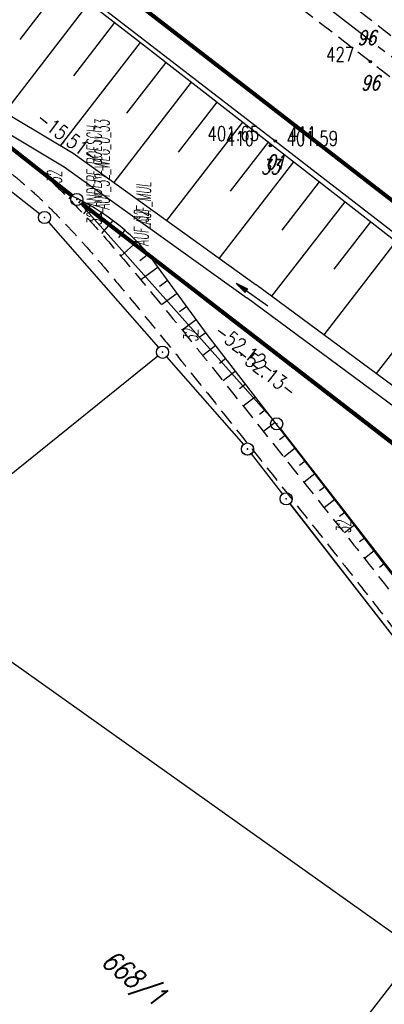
# Model space of a CAD drawing. Extents: x 448814 to 449970, y 436659 to 437685.
# Tile 123 of 132: x 449608 to 449653, y 436884 to 437005. Entities that reach past the tile are written whole.
import ezdxf
from ezdxf.enums import TextEntityAlignment as Align

# ---------------------------------------------------------------- set-up
doc = ezdxf.new("R2010")
doc.units = 0
doc.header["$LTSCALE"] = 2
doc.header["$MEASUREMENT"] = 0
for name, pattern in [('ACHSE', [5.5, 4, -0.5, 0.5, -0.5]), ('AUSGEZOGEN', [0]), ('GESTRICH-X2', [1.5, 1, -0.5])]:
    doc.linetypes.add(name, pattern=pattern)
doc.layers.get('0').update_dxf_attribs({"linetype": 'AUSGEZOGEN'})
for name, color, linetype in [('213-ABSTAND', 8, 'AUSGEZOGEN'), ('213-GRENZL-BAB', 7, 'AUSGEZOGEN'), ('213_FLSTNR', 8, 'AUSGEZOGEN'), ('213_GRENZL', 8, 'AUSGEZOGEN'), ('213_GRENZP', 8, 'AUSGEZOGEN'), ('213GRENZP-BAB', 7, 'AUSGEZOGEN'), ('214-ABSTAND', 8, 'AUSGEZOGEN'), ('214-GRENZL', 8, 'AUSGEZOGEN'), ('214-GRENZL-BAB', 7, 'AUSGEZOGEN'), ('214-GRENZP', 8, 'AUSGEZOGEN'), ('ACHSETOP', 250, 'ACHSE'), ('ANMERKUNG', 7, 'CONTINUOUS'), ('BOESCHG', 250, 'AUSGEZOGEN'), ('FBR_HOEHE', 4, 'AUSGEZOGEN'), ('FBR_PKT', 7, 'AUSGEZOGEN'), ('FBR_PKT-CODE', 30, 'AUSGEZOGEN'), ('FBR_PKT-NR', 7, 'AUSGEZOGEN'), ('FBRTOP', 250, 'AUSGEZOGEN'), ('MS-UEBERFAHRT', 250, 'GESTRICH-X2'), ('MULDE', 250, 'AUSGEZOGEN'), ('PFEILTOP', 200, 'AUSGEZOGEN'), ('Planeinteilung', 250, 'CONTINUOUS'), ('RAHMEN', 7, 'AUSGEZOGEN'), ('STRASSE', 250, 'AUSGEZOGEN'), ('STROMLTG', 4, 'AUSGEZOGEN'), ('WEG', 250, 'GESTRICH-X2')]:
    doc.layers.add(name, color=color, linetype=linetype)
doc.styles.add('ROMANS', font='romans.shx', dxfattribs={"width": 0.8})

# ---------------------------------------------------------------- blocks, each defined once
blk = doc.blocks.new('1135420')
at = {"layer": 'RAHMEN'}
blk.add_line((950, 5), (950, 415), dxfattribs=at)
blk = doc.blocks.new('PFEIL2')
at = {"color": 0}
for p, q in [((0.88, 0), (-2.4, -0.01)), ((0.88, -0.27), (0.88, 0.28)), ((0.88, 0.28), (2.43, 0.01)), ((0.91, 0.27), (0.88, 0.26)), ((0.97, 0.26), (0.88, 0.25)), ((1.02, 0.25), (0.88, 0.23)), ((1.07, 0.24), (0.88, 0.21)), ((1.13, 0.23), (0.88, 0.19)), ((1.18, 0.22), (0.88, 0.17)), ((1.24, 0.21), (0.88, 0.15)), ((1.29, 0.21), (0.88, 0.14)), ((1.34, 0.2), (0.88, 0.12)), ((1.4, 0.19), (0.88, 0.1)), ((1.45, 0.18), (0.88, 0.08)), ((1.51, 0.17), (0.88, 0.06)), ((1.56, 0.16), (0.88, 0.04)), ((1.61, 0.15), (0.88, 0.02)), ((1.67, 0.14), (0.88, 0.01)), ((1.72, 0.13), (0.88, -0.01)), ((1.78, 0.12), (0.88, -0.03)), ((1.83, 0.11), (0.88, -0.05)), ((1.88, 0.1), (0.88, -0.07)), ((1.94, 0.09), (0.88, -0.09)), ((2.05, 0.08), (0.88, -0.12)), ((1.99, 0.08), (0.88, -0.11)), ((2.1, 0.07), (0.88, -0.14)), ((2.15, 0.06), (0.88, -0.16)), ((2.21, 0.05), (0.88, -0.18)), ((2.26, 0.04), (0.88, -0.2)), ((2.32, 0.03), (0.88, -0.22)), ((2.37, 0.02), (0.88, -0.23)), ((2.42, 0.01), (0.88, -0.25)), ((2.43, 0.01), (0.88, -0.27))]:
    blk.add_line(p, q, dxfattribs=at)
blk = doc.blocks.new('GST')
at = {"color": 0}
blk.add_circle((0, 0), 0.75, dxfattribs=at)
blk.add_point((0, 0), dxfattribs=at)
blk = doc.blocks.new('PKT')
at = {"color": 0}
blk.add_circle((0, 0), 0.15, dxfattribs=at)
blk.add_point((0, 0), dxfattribs=at)

msp = doc.modelspace()

# ---------------------------------------------------------------- linework, layer by layer
at = {"layer": '213-GRENZL-BAB', "const_width": 0.5, "flags": 128}
for points in [[(449603.91, 436992.14), (449614.93, 436983.48)], [(449616.11, 436982.56), (449656.21, 436951.65)]]:
    msp.add_lwpolyline(points, dxfattribs=at)
at = {"layer": '213_GRENZL'}
for p, q in [((449599.6, 436990.21), (449610.94, 436981.26)), ((449639.68, 436955.92), (449616.02, 436982.46)), ((449612.02, 436980.24), (449625.6, 436964.76)), ((449625.51, 436963.72), (449599.8, 436943)), ((449626.59, 436963.63), (449636.08, 436952.82)), ((449637.04, 436951.67), (449640.9, 436946.7))]:
    msp.add_line(p, q, dxfattribs=at)
at = {"layer": '213_GRENZL', "flags": 128}
for points in [[(449660.72, 436928.92), (449640.64, 436954.77)], [(449637.04, 436951.67), (449640.9, 436946.7)], [(449641.82, 436945.52), (449656.87, 436926.17)]]:
    msp.add_lwpolyline(points, dxfattribs=at)
at = {"layer": '214-GRENZL'}
msp.add_line((449637.04, 436951.67), (449640.9, 436946.7), dxfattribs=at)
at = {"layer": '214-GRENZL', "flags": 128}
for points in [[(449660.7, 436928.9), (449640.64, 436954.77)], [(449656.9, 436926.18), (449641.82, 436945.52)]]:
    msp.add_lwpolyline(points, dxfattribs=at)
at = {"layer": '214-GRENZL-BAB', "const_width": 0.5, "flags": 128}
msp.add_lwpolyline([(449631.22, 436970.9), (449656.2, 436951.64)], dxfattribs=at)
at = {"layer": 'ACHSETOP', "flags": 128}
msp.add_lwpolyline([(448957.68, 437538.39), (449011.27, 437497.03), (449090.43, 437435.92), (449169.59, 437374.82), (449248.76, 437313.72), (449327.92, 437252.62), (449426.87, 437176.24), (449506.03, 437115.14), (449624.77, 437023.48), (449723.72, 436947.11), (449842.47, 436855.45), (449856.16, 436844.88)], dxfattribs=at)
at = {"layer": 'BOESCHG'}
for p, q in [((449604.36, 437017.06), (449622.99, 437002.69)), ((449608.51, 437002.78), (449613.87, 437009.73)), ((449606.61, 436993.76), (449617.04, 437007.29)), ((449615.13, 436998.27), (449620.2, 437004.85)), ((449613.49, 436989.64), (449623.37, 437002.4)), ((449621.68, 436993.68), (449626.53, 436999.94)), ((449620.11, 436985.11), (449629.68, 436997.49)), ((449628.08, 436988.88), (449632.84, 436995.03)), ((449626.61, 436980.45), (449636, 436992.57)), ((449634.47, 436984.07), (449639.15, 436990.12)), ((449633.12, 436975.78), (449642.31, 436987.66)), ((449640.87, 436979.26), (449645.46, 436985.2)), ((449614.81, 436983.5), (449614.53, 436983.12)), ((449615.95, 436982.95), (449615.72, 436982.59)), ((449617.18, 436982.27), (449616.34, 436981.25)), ((449639.6, 436971.09), (449648.62, 436982.74)), ((449618.53, 436981.44), (449618.09, 436980.81)), ((449619.97, 436980.42), (449618.54, 436978.84)), ((449647.26, 436974.45), (449651.78, 436980.29)), ((449621.45, 436979.23), (449620.66, 436978.33)), ((449622.95, 436977.83), (449620.96, 436976.03)), ((449646.03, 436966.33), (449654.93, 436977.83)), ((449624.38, 436976.29), (449623.3, 436975.46)), ((449625.56, 436974.68), (449623.41, 436973.12)), ((449626.73, 436973.06), (449625.71, 436972.32)), ((449652.49, 436961.56), (449661.25, 436972.92)), ((449627.91, 436971.45), (449625.97, 436970.03)), ((449629.09, 436969.83), (449628.17, 436969.16)), ((449630.27, 436968.22), (449628.51, 436966.93)), ((449631.45, 436966.6), (449630.61, 436965.99)), ((449632.67, 436965.01), (449631.07, 436963.78)), ((449633.89, 436963.43), (449633.11, 436962.82)), ((449635.11, 436961.85), (449633.57, 436960.65)), ((449636.34, 436960.27), (449635.58, 436959.68)), ((449637.56, 436958.68), (449636.06, 436957.53)), ((449638.78, 436957.1), (449638.05, 436956.53)), ((449640.01, 436955.52), (449638.56, 436954.4)), ((449641.23, 436953.94), (449640.52, 436953.39)), ((449642.45, 436952.36), (449641.05, 436951.27)), ((449643.68, 436950.77), (449642.99, 436950.24)), ((449644.9, 436949.19), (449643.55, 436948.15)), ((449646.12, 436947.61), (449645.46, 436947.1)), ((449647.35, 436946.03), (449646.04, 436945.02)), ((449648.57, 436944.44), (449647.93, 436943.95)), ((449649.79, 436942.86), (449648.53, 436941.9)), ((449651.01, 436941.27), (449650.39, 436940.8)), ((449652.22, 436939.68), (449651.02, 436938.77)), ((449653.44, 436938.1), (449652.85, 436937.64))]:
    msp.add_line(p, q, dxfattribs=at)
at = {"layer": 'BOESCHG', "flags": 128}
for points in [[(449419.53, 437230.76, 0.001173), (449445.97, 437209.23, 0.002458), (449457, 437200.38, 0.000187), (449506.93, 437160.75, 0.008362), (449508.07, 437159.88, 0.005057), (449519.02, 437151.95, 0.001786), (449550.35, 437129.9, 0.000745), (449580.05, 437109.22, -0.001712), (449592.95, 437100.21, -0.001015), (449607.89, 437089.64, 0.001054), (449622.28, 437079.47, 0.001181), (449638.19, 437068.32, -0.000881), (449659.54, 437053.39, -0.001307), (449660.61, 437052.63, -0.000033), (449703.43, 437022.23, -0.003532), (449712.92, 437015.39, -0.00178), (449739.15, 436996.05)], [(449624.38, 436976.29, 0.029298), (449622.09, 436978.66, 0.029298), (449619.54, 436980.74, 0.02995), (449616.7, 436982.55, 0.02995), (449613.67, 436984)]]:
    msp.add_lwpolyline(points, format="xyb", dxfattribs=at)
at = {"layer": 'BOESCHG'}
for points in [[(449622.99, 437002.69), (449662.38, 436972.04), (449686.87, 436952.97), (449702.49, 436940.72), (449718.36, 436928.5), (449737.09, 436914.11), (449758.47, 436897.61), (449777.52, 436882.84), (449797.75, 436867.39), (449817.1, 436852.3), (449835.22, 436838.32), (449845.12, 436830.57)], [(449668.5, 436918.4), (449649.63, 436943.07), (449631.61, 436966.38), (449624.38, 436976.29)]]:
    msp.add_lwpolyline(points, dxfattribs=at)
at = {"layer": 'FBRTOP', "const_width": 0.5}
msp.add_lwpolyline([(448949.13, 437527.31), (449002.72, 437485.94), (449081.88, 437424.84), (449161.04, 437363.74), (449240.2, 437302.64), (449319.36, 437241.54), (449418.31, 437165.16), (449497.47, 437104.06), (449616.22, 437012.4), (449715.17, 436936.02), (449833.91, 436844.37), (449847.61, 436833.8)], dxfattribs=at)
at = {"layer": 'FBRTOP', "flags": 128}
msp.add_lwpolyline([(449640.01, 436990.24), (449503.17, 437095.56)], dxfattribs=at)
at = {"layer": 'FBRTOP'}
msp.add_lwpolyline([(449845.73, 436831.36), (449835.44, 436839.31), (449818.09, 436852.68), (449797.43, 436868.63), (449778.5, 436883.2), (449759.3, 436898.03), (449738.1, 436914.41), (449719.13, 436929.08), (449703.7, 436941.04), (449687.64, 436953.45), (449662.73, 436972.66), (449640.01, 436990.24)], dxfattribs=at)
at = {"layer": 'MS-UEBERFAHRT', "flags": 128}
for points in [[(449574.36, 437065.02), (449592.38, 437051.03), (449611.84, 437036), (449632.56, 437020.01), (449651.27, 437005.6), (449669.61, 436991.41), (449681.3, 436982.41)], [(449571.83, 437061.77), (449587.65, 437049.57), (449607.27, 437034.4), (449628.29, 437018.14), (449651.74, 437000.04), (449671.96, 436984.45), (449678.75, 436979.19)]]:
    msp.add_lwpolyline(points, dxfattribs=at)
at = {"layer": 'MULDE'}
for points in [[(449518.31, 437131.57, 0.000017), (449527.2, 437124.67, 0.000501), (449531.83, 437121.08, 0.011441), (449534.88, 437118.84, -0.008102), (449539.28, 437115.64, -0.002687), (449548.07, 437108.95, -0.000886), (449574.57, 437088.51, -0.000836), (449603.97, 437065.66, 0.001422), (449621.26, 437052.26, 0.00075), (449624.55, 437049.73, -0.000062), (449664.3, 437019.28, -0.001002), (449685.3, 437003.12, -0.000576), (449721.72, 436974.9, -0.000576)], [(449840.13, 436824.11), (449829.72, 436832.93), (449801.03, 436854.03), (449771.99, 436874.35), (449725.13, 436907.98), (449699.45, 436926.91, 0.000146), (449699.45, 436926.91), (449671.38, 436947.58), (449637.66, 436972.52)]]:
    msp.add_lwpolyline(points, format="xyb", dxfattribs=at)
for points in [[(449592.34, 437002.77), (449594.17, 437001.22), (449615.06, 436988.73), (449637.66, 436972.52)], [(449591.05, 437001.24), (449593.01, 436999.59), (449613.96, 436987.06), (449636.48, 436970.91)], [(449838.91, 436822.52), (449828.48, 436831.36), (449799.86, 436852.4), (449770.83, 436872.72), (449723.95, 436906.37), (449698.27, 436925.3), (449670.19, 436945.97), (449636.48, 436970.91)]]:
    msp.add_lwpolyline(points, dxfattribs=at)
at = {"layer": 'STRASSE'}
for points in [[(449362.46, 437286.84, 0.003129), (449378.39, 437273.8, 0.000219), (449408.94, 437249.11, 0.000389), (449426.16, 437235.24, 0.000199), (449436.47, 437226.95, 0.000081), (449461.92, 437206.5, 0.002212), (449498.74, 437177.21, 0.005742), (449512.99, 437166.24, 0.0056), (449526.07, 437156.63, 0.002613), (449554.65, 437136.36, 0.00064), (449582.62, 437116.79, -0.001217), (449597.34, 437106.46, -0.000457), (449617.3, 437092.36, 0.000962), (449626.76, 437085.69, 0.000105), (449631.4, 437082.43, 0.000015), (449663.88, 437059.65, 0.000123), (449670.22, 437055.21, -0.000021), (449708.02, 437028.72, -0.00448), (449717.59, 437021.89, -0.023584), (449743.51, 437001.7)], [(449354.28, 437284.37, 0.000359), (449357.91, 437281.36, 0.003129), (449373.91, 437268.25, 0.000219), (449404.46, 437243.56, 0.000389), (449421.69, 437229.68, 0.000199), (449432, 437221.39, 0.000081), (449457.46, 437200.94, 0.002212), (449494.32, 437171.61, 0.005742), (449508.7, 437160.54, 0.0056), (449521.91, 437150.84, 0.002613), (449550.55, 437130.52, 0.00064), (449578.54, 437110.94, -0.001217), (449593.23, 437100.63, -0.000457), (449613.18, 437086.54, 0.000962), (449622.66, 437079.85, 0.000105), (449627.31, 437076.59, 0.000015), (449659.79, 437053.81, 0.000123), (449666.12, 437049.37, -0.000021), (449703.92, 437022.89, -0.00448), (449713.39, 437016.12, -0.002235), (449739.72, 436996.78)]]:
    msp.add_lwpolyline(points, format="xyb", dxfattribs=at)
at = {"layer": 'STROMLTG', "flags": 128}
msp.add_lwpolyline([(449808.66, 436783.33), (449699.48, 436860.62), (449444.3, 437041.88), (449195.4, 437219.16), (448919.45, 437415.95), (448883.12, 437441.79)], dxfattribs=at)
at = {"layer": 'WEG', "flags": 128}
for points in [[(449526.41, 437004.96, 0.000212), (449539.51, 437003.42, 0.000517), (449544.88, 437002.79, 0.000268), (449570.72, 436999.83, -0.001834), (449574.5, 436999.39, -0.008721), (449578.2, 436998.87, -0.002766), (449589.83, 436996.98, -0.003006), (449591.74, 436996.65, -0.004042), (449593.16, 436996.38, -0.04777), (449594.81, 436995.89, -0.015463), (449599.66, 436993.74, -0.017271), (449604.29, 436991.31, -0.02557), (449607.27, 436989.41, -0.020784), (449610.64, 436986.79, -0.021568), (449613.67, 436984, -0.006217), (449616.77, 436980.8, -0.010496), (449618.54, 436978.84, -0.005206), (449623.34, 436973.2, -0.003429), (449630.48, 436964.51, -0.001809), (449631.55, 436963.18, -0.000109), (449649.34, 436940.88, -0.004999), (449655.34, 436933.2, -0.002508), (449667.07, 436917.72)], [(449526.11, 437002.5, 0.000258), (449533.78, 437001.6, 0.000364), (449539.22, 437000.96), (449544.6, 437000.33, 0.000666), (449556.55, 436998.96, -0.000573), (449570.44, 436997.37, -0.000518), (449572.54, 436997.13, -0.000653), (449574.2, 436996.93, -0.004624), (449575.32, 436996.79, -0.00208), (449577.81, 436996.43, -0.003663), (449582.66, 436995.68, -0.002624), (449589.41, 436994.54, -0.000262), (449590.62, 436994.33, -0.000465), (449591.3, 436994.21, -0.003059), (449591.97, 436994.09, -0.002882), (449592.68, 436993.95, -0.02301), (449593.01, 436993.87, -0.008746), (449593.87, 436993.59, -0.022856), (449595.32, 436993.03, -0.009829), (449598.59, 436991.5, -0.006537), (449601.44, 436990.06, -0.01117), (449603.07, 436989.16, -0.010248), (449604.48, 436988.3, -0.01041), (449605.83, 436987.4, -0.012763), (449607.51, 436986.16, -0.013437), (449609.04, 436984.9, -0.007736), (449610.65, 436983.46, -0.009611), (449611.91, 436982.25, -0.00428), (449613.75, 436980.39, -0.006301), (449614.97, 436979.1, -0.002055), (449616.01, 436977.96, -0.003144), (449616.68, 436977.22, -0.004707), (449618.5, 436975.12, -0.002862), (449621.44, 436971.62, -0.001455), (449625.98, 436966.13, -0.002534), (449628.56, 436962.95, -0.000085), (449628.97, 436962.44, -0.000055), (449629.62, 436961.63, -0.000904), (449637.61, 436951.65, -0.000735), (449647.41, 436939.34, -0.00182), (449649.06, 436937.24, -0.000693), (449653.38, 436931.7, -0.011254), (449658.49, 436924.8, 0.008861), (449664.94, 436916.02, 0.014681), (449669.67, 436910.17, -0.013499), (449674.83, 436903.83, -0.010539), (449683.52, 436892.01, -0.004714), (449702.15, 436865.02, -0.003143), (449709.77, 436853.59, 0.003397), (449716.83, 436843.01, 0.008007), (449726.8, 436828.8, 0.01213), (449733.76, 436819.69, 0.013843), (449737.77, 436814.96, 0.018936), (449740.93, 436811.7, 0.018938), (449745.86, 436807.32, -0.013566), (449752.81, 436801.29, -0.004624), (449754.94, 436799.3, -0.000599), (449771.19, 436783.8, -0.014612), (449777.32, 436777.59, -0.007617), (449788.53, 436765.17)]]:
    msp.add_lwpolyline(points, format="xyb", dxfattribs=at)

# ---------------------------------------------------------------- block references
at = {"layer": '213_GRENZP', "rotation": 322.3369117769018}
for p in [(449611.53, 436980.8), (449626.09, 436964.19), (449640.18, 436955.36), (449636.58, 436952.26), (449641.36, 436946.11)]:
    msp.add_blockref('GST', p, dxfattribs=at)
at = {"layer": '213GRENZP-BAB', "rotation": 322.3369009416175}
msp.add_blockref('GST', (449615.52, 436983.02), dxfattribs=at)
at = {"layer": '214-GRENZP', "rotation": 322.3368156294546}
for p in [(449626.09, 436964.19), (449640.18, 436955.36), (449636.57, 436952.25), (449641.36, 436946.11)]:
    msp.add_blockref('GST', p, dxfattribs=at)
at = {"layer": 'FBR_PKT'}
for p in [(449651.74, 437000.04), (449639.39, 436989.66), (449640.01, 436990.24)]:
    msp.add_blockref('PKT', p, dxfattribs=at)
at = {"layer": 'PFEILTOP', "rotation": 144.346695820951}
msp.add_blockref('PFEIL2', (449637.14, 436971.3), dxfattribs=at)
at = {"layer": 'Planeinteilung', "linetype": 'Continuous', "rotation": 322.3369009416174}
msp.add_blockref('1135420', (448814.48, 437352.85), dxfattribs=at)

# ---------------------------------------------------------------- texts
at = {"layer": '213-ABSTAND', "char_height": 1.8, "attachment_point": 5, "style": 'ROMANS'}
for s, insert, rotation in [('-15.51-', (449614.35, 436990.74), 323.0093), ('-52.13-', (449638.86, 436961.85), 322.3306)]:
    msp.add_mtext(s, dxfattribs=dict(at, insert=insert, rotation=rotation))
at = {"layer": '213_FLSTNR', "style": 'ROMANS', "oblique": 15, "width": 0.8}
msp.add_text('668/1', height=2.5, rotation=322.3369, dxfattribs=at).set_placement((449618.32, 436888.75))
at = {"layer": '214-ABSTAND', "insert": (449636.32, 436964.51), "char_height": 1.8, "attachment_point": 5, "rotation": 322.3555, "style": 'ROMANS'}
msp.add_mtext('-52.12-', dxfattribs=at)
at = {"layer": 'ANMERKUNG', "style": 'ROMANS', "oblique": 7, "width": 0.5}
for s, p in [('AUF_32_WEG_U_33', (449619.54, 436981.74)), ('32_ANDERE_BOESCH', (449618.54, 436979.84)), ('32', (449613.67, 436985)), ('AUF_MUL', (449624.66, 436979.89)), ('AUF_32', (449624.38, 436977.29)), ('32', (449630.48, 436965.51)), ('32', (449649.34, 436941.88))]:
    msp.add_text(s, height=1.8, rotation=90, dxfattribs=at).set_placement(p)
at = {"layer": 'FBR_HOEHE', "style": 'ROMANS', "width": 0.75}
msp.add_text('401.65', height=1.8, dxfattribs=at).set_placement((449638, 436990.25), align=Align.RIGHT)
msp.add_text('401.59', height=1.8, dxfattribs=at).set_placement((449641.39, 436989.66))
at = {"layer": 'FBR_PKT-CODE', "style": 'ROMANS', "oblique": 15, "width": 0.75}
for s, p in [('96', (449651.28, 437002.09)), ('96', (449651.75, 436996.53)), ('01', (449640, 436986.75)), ('33', (449639.38, 436986.16))]:
    msp.add_text(s, height=1.8, dxfattribs=at).set_placement(p, align=Align.CENTER)
at = {"layer": 'FBR_PKT-NR', "style": 'ROMANS', "width": 0.75}
for s, p in [('427', (449649.75, 437000.03)), ('410', (449637.38, 436989.66))]:
    msp.add_text(s, height=1.8, dxfattribs=at).set_placement(p, align=Align.RIGHT)
msp.add_text('411', height=1.8, dxfattribs=at).set_placement((449641.61, 436990.24))

doc.saveas('drawing.dxf')
